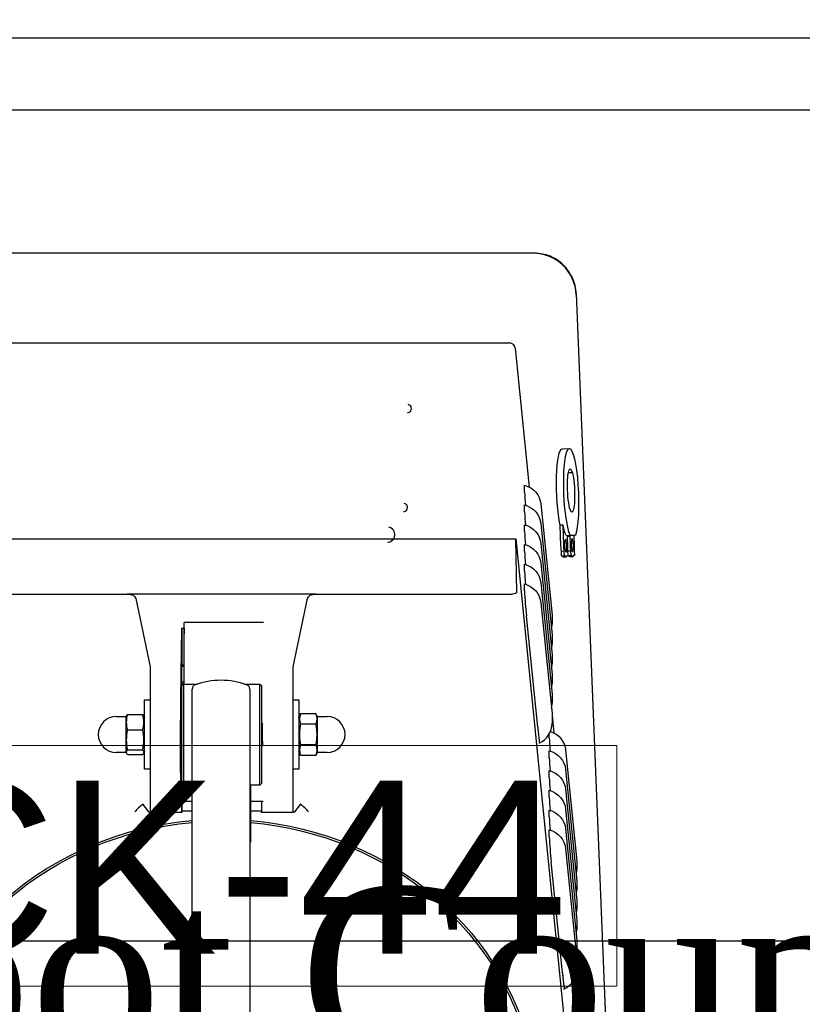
# Model space of a CAD drawing. Header units: millimetres. Extents: x 2985995 to 3127507, y -509231 to -458405.
# Tile 79 of 100: x 3055362 to 3055633, y -464043 to -463702. Entities that reach past the tile are written whole.
import ezdxf

# ---------------------------------------------------------------- set-up
doc = ezdxf.new("R2010")
doc.units = ezdxf.units.MM
doc.header["$LTSCALE"] = 1000
doc.header["$MEASUREMENT"] = 0
doc.header["$PDMODE"] = 3
doc.header["$PDSIZE"] = -1
doc.layers.get('0').update_dxf_attribs({"linetype": 'CONTINUOUS'})
doc.layers.get('Defpoints').update_dxf_attribs({"linetype": 'CONTINUOUS'})
for name, color, linetype in [('A-Wall Full', 201, 'CONTINUOUS'), ('Drainage', 252, 'CONTINUOUS'), ('ELECTRICAL', 7, 'CONTINUOUS'), ('Equipment', 5, 'CONTINUOUS'), ('Equipment Name', 7, 'CONTINUOUS')]:
    doc.layers.add(name, color=color, linetype=linetype)
doc.layers.add('Equip No.', color=1, linetype='CONTINUOUS', lineweight=15)
doc.styles.add('ARAIL', font='arial.ttf')
doc.styles.add('Arial', font='arial.ttf')
doc.styles.get("Standard").update_dxf_attribs({"font": 'arial.ttf'})
doc.styles.add('style12', font='BOOKOSI.TTF')
doc.dimstyles.new('TFS-Dim', dxfattribs={"dimtxt": 75, "dimasz": 20, "dimexe": 25, "dimexo": 25, "dimgap": 5, "dimtad": 0, "dimdec": 0, "dimzin": 0, "dimdsep": 46, "dimtxsty": 'Standard', "dimcen": 0.09, "dimclrd": 8, "dimclre": 8, "dimadec": 0, "dimazin": 0, "dimtfac": 1, "dimtdec": 0, "dimtofl": 0, "dimtmove": 0, "dimatfit": 3, "dimldrblk": 'DOT', "dimfxl": 1, "dimtolj": 1, "dimtzin": 0, "dimlwd": -1, "dimlwe": -1, "dimarcsym": 0})

# ---------------------------------------------------------------- blocks, each defined once
blk = doc.blocks.new('*D721')
at = {"layer": 'Defpoints', "color": 0, "transparency": 16777216}
for p in [(3055059.65, -463701.84, 0), (3056859.74, -463708.12, 0), (3056859.74, -464020.77)]:
    blk.add_point(p, dxfattribs=at)
at = {"layer": 'ELECTRICAL', "color": 8, "transparency": 16777216}
for p, q in [((3055059.65, -463726.84), (3055059.65, -464045.77)), ((3056859.74, -463733.12), (3056859.74, -464045.77)), ((3055079.65, -464020.77), (3055764.46, -464020.77)), ((3056839.74, -464020.77), (3056154.93, -464020.77))]:
    blk.add_line(p, q, dxfattribs=at)
for points in [[(3055079.65, -464017.43), (3055079.65, -464024.1), (3055059.65, -464020.77)], [(3056839.74, -464017.43), (3056839.74, -464024.1), (3056859.74, -464020.77)]]:
    blk.add_solid(points, dxfattribs=at)
at = {"layer": 'ELECTRICAL', "color": 0, "transparency": 16777216, "insert": (3055959.7, -464020.77), "char_height": 75, "attachment_point": 5}
blk.add_mtext("\\A1;1800 [6']", dxfattribs=at)
blk = doc.blocks.new('_Dot')
at = {"color": 0, "linetype": 'ByBlock', "lineweight": -2}
blk.add_line((-0.5, 0), (-1, 0), dxfattribs=at)
at = {"color": 0, "linetype": 'ByBlock', "const_width": 0.5}
blk.add_lwpolyline([(-0.25, 0, 1), (0.25, 0, 1)], format="xyb", close=True, dxfattribs=at)
blk = doc.blocks.new('*D747')
at = {"layer": 'Defpoints', "color": 0, "transparency": 16777216}
for p in [(3055783.97, -463708.12), (3055964.97, -463708.12), (3055964.97, -464208.51, 0)]:
    blk.add_point(p, dxfattribs=at)
at = {"layer": 'Drainage', "color": 8, "transparency": 16777216}
for p, q in [((3055939.97, -463708.12), (3055758.97, -463708.12)), ((3055783.97, -464188.51), (3055783.97, -463728.12)), ((3055783.97, -463958.32), (3055477.69, -464149.74)), ((3055477.69, -464149.74), (3055477.69, -464159.74)), ((3055939.97, -464208.51), (3055758.97, -464208.51))]:
    blk.add_line(p, q, dxfattribs=at)
for points in [[(3055780.64, -463728.12), (3055787.3, -463728.12), (3055783.97, -463708.12)], [(3055780.64, -464188.51), (3055787.3, -464188.51), (3055783.97, -464208.51)]]:
    blk.add_solid(points, dxfattribs=at)
at = {"layer": 'Drainage', "color": 0, "transparency": 16777216, "insert": (3055477.69, -464394.55), "char_height": 75, "attachment_point": 5, "rotation": 90}
blk.add_mtext('\\A1;500 [1\'-8"]', dxfattribs=at)

msp = doc.modelspace()

# ---------------------------------------------------------------- linework, layer by layer
at = {"layer": 'A-Wall Full'}
msp.add_line((3052319.74129, -463708.12209, 0), (3056859.74129, -463708.12209, 0), dxfattribs=at)
at = {"layer": 'Equip No.', "elevation": 0}
msp.add_lwpolyline([(3055308.66502, -463953.11459), (3055568.43355, -463953.11459), (3055568.43355, -464036.5371), (3055308.66502, -464036.5371)], close=True, dxfattribs=at)
at = {"layer": 'Equipment'}
for p, q in [((3055539.87774, -463782.71008, 0.02452), (3055323.2914, -463782.71008, 0.02452)), ((3055554.34199, -463796.60506, 0.02452), (3055564.92752, -464058.03432, 0.02452)), ((3055331.90676, -463813.76914, 0.02452), (3055531.26238, -463813.76914, 0.02452)), ((3055533.25235, -463815.56908, 0.02452), (3055538.08755, -463863.6648, 0.02452)), ((3055549.52236, -463850.4288, 0.02452), (3055551.98706, -463850.329, 0.02452)), ((3055553.03601, -463858.69352, 0.02452), (3055551.62381, -463858.76318, 0.02452)), ((3055536.45653, -463865.40885, 0.02452), (3055536.45653, -463863.01471, 0.02452)), ((3055536.45653, -463872.24925, 0.02452), (3055536.45653, -463869.85511, 0.02452)), ((3055542.13187, -463869.51086, 0.02452), (3055546.00374, -463908.02428, 0.02452)), ((3055536.45653, -463879.08965, 0.02452), (3055536.45653, -463876.69551, 0.02452)), ((3055542.13187, -463876.35127, 0.02452), (3055546.00374, -463914.86468, 0.02452)), ((3055549.78963, -463876.85979, 0.02452), (3055548.80375, -463876.89971, 0.02452)), ((3055549.09019, -463883.97374, 0.02452), (3055548.80375, -463876.89971, 0.02452)), ((3055550.07607, -463883.93383, 0.02452), (3055549.78963, -463876.85979, 0.02452)), ((3055550.83192, -463880.40035, 0.02452), (3055552.31074, -463880.34047, 0.02452)), ((3055552.22971, -463880.84416, 0.02452), (3055551.2547, -463880.88364, 0.02452)), ((3055551.2547, -463880.88364, 0.02452), (3055551.37608, -463883.88119, 0.02452)), ((3055552.35108, -463883.84171, 0.02452), (3055552.22971, -463880.84416, 0.02452)), ((3055552.31074, -463880.34047, 0.02452), (3055554.09085, -463880.2684, 0.02452)), ((3055553.50949, -463880.29194, 0.02452), (3055553.65109, -463883.78907, 0.02452)), ((3055329.71683, -463881.6321, 0.02452), (3055533.45231, -463881.6321, 0.02452)), ((3055533.45231, -463881.6321, 0.02452), (3055551.29848, -464059.14779, 0.02452)), ((3055533.81184, -463900.08622, 0.02452), (3055533.45231, -463881.6321, 0.02452)), ((3055536.45653, -463885.93005, 0.02452), (3055536.45653, -463883.53591, 0.02452)), ((3055542.13187, -463883.19167, 0.02452), (3055546.00374, -463921.70509, 0.02452)), ((3055549.24136, -463885.83999, 0.02452), (3055550.22723, -463885.80007, 0.02452)), ((3055549.30871, -463887.50333, 0.02452), (3055549.24136, -463885.83999, 0.02452)), ((3055549.30871, -463887.50333, 0.02452), (3055550.29458, -463887.46341, 0.02452)), ((3055550.8879, -463887.90423, 0.02452), (3055549.90203, -463887.94415, 0.02452)), ((3055550.29458, -463887.46341, 0.02452), (3055550.22723, -463885.80007, 0.02452)), ((3055550.5651, -463887.45246, 0.02452), (3055550.29458, -463887.46341, 0.02452)), ((3055551.44364, -463887.41688, 0.02452), (3055551.17312, -463887.42784, 0.02452)), ((3055551.37629, -463885.75354, 0.02452), (3055551.44364, -463887.41688, 0.02452)), ((3055551.51637, -463885.74787, 0.02452), (3055552.50225, -463885.70795, 0.02452)), ((3055551.58372, -463887.41121, 0.02452), (3055551.51637, -463885.74787, 0.02452)), ((3055551.58372, -463887.41121, 0.02452), (3055552.5696, -463887.37129, 0.02452)), ((3055553.16292, -463887.81211, 0.02452), (3055552.17704, -463887.85203, 0.02452)), ((3055552.5696, -463887.37129, 0.02452), (3055552.50225, -463885.70795, 0.02452)), ((3055552.84012, -463887.36034, 0.02452), (3055552.5696, -463887.37129, 0.02452)), ((3055553.71866, -463887.32476, 0.02452), (3055553.44814, -463887.33572, 0.02452)), ((3055553.65131, -463885.66142, 0.02452), (3055553.71866, -463887.32476, 0.02452)), ((3055536.45653, -463892.77046, 0.02452), (3055536.45653, -463890.37632, 0.02452)), ((3055542.13187, -463890.03207, 0.02452), (3055546.00374, -463928.54549, 0.02452)), ((3055536.45653, -463899.61086, 0.02452), (3055536.45653, -463897.21672, 0.02452)), ((3055542.13187, -463896.87248, 0.02452), (3055546.00374, -463935.38589, 0.02452)), ((3055330.85158, -463900.72257, 0.02452), (3055398.89434, -463900.72257, 0.02452)), ((3055464.2748, -463900.72257, 0.02452), (3055398.89434, -463900.72257, 0.02452)), ((3055464.2748, -463900.72257, 0.02452), (3055532.31756, -463900.72257, 0.02452)), ((3055401.8982, -463902.21989, 0.02452), (3055406.85459, -463925.88232, 0.02452)), ((3055456.31457, -463925.88232, 0.02452), (3055461.27094, -463902.21989, 0.02452)), ((3055542.13187, -463903.71288, 0.02452), (3055546.00374, -463942.2263, 0.02452)), ((3055541.0259, -463946.77243, 0.02452), (3055537.15404, -463908.25902, 0.02452)), ((3055446.08457, -463910.51706, 0.02452), (3055418.58457, -463910.51706, 0.02452)), ((3055418.58457, -463926.25691, 0.02452), (3055418.58457, -463910.51706, 0.02452)), ((3055418.7465, -463914.49955, 0.02452), (3055418.58457, -463910.51706, 0.02452)), ((3055546.0392, -463908.73132, 0.02452), (3055546.0392, -463911.12546, 0.02452)), ((3055417.45589, -463936.79619, 0.02452), (3055417.83457, -463912.48704, 0.02452)), ((3055417.83457, -463912.48704, 0.02452), (3055418.58457, -463912.48704, 0.02452)), ((3055417.83457, -463912.48704, 0.02452), (3055417.83457, -463925.34852, 0.02452)), ((3055546.0392, -463915.57172, 0.02452), (3055546.0392, -463917.96586, 0.02452)), ((3055417.83457, -463932.36594, 0.02452), (3055417.83457, -463925.34852, 0.02452)), ((3055418.58457, -463925.34852, 0.02452), (3055417.83457, -463925.34852, 0.02452)), ((3055417.83457, -463925.64563, 0.02452), (3055418.58457, -463925.64563, 0.02452)), ((3055546.0392, -463922.41212, 0.02452), (3055546.0392, -463924.80626, 0.02452)), ((3055406.85459, -463925.88232, 0.02452), (3055406.85459, -463936.79619, 0.02452)), ((3055418.58457, -463931.86594, 0.02452), (3055418.58457, -463926.25691, 0.02452)), ((3055456.31457, -463936.79619, 0.02452), (3055456.31457, -463925.88232, 0.02452)), ((3055417.83457, -463932.36594, 0.02452), (3055418.33457, -463931.86594, 0.02452)), ((3055417.83457, -463966.36594, 0.02452), (3055417.83457, -463932.36594, 0.02452)), ((3055418.33457, -463931.86594, 0.02452), (3055418.33457, -463966.86594, 0.02452)), ((3055418.33457, -463931.86594, 0.02452), (3055423.21181, -463931.86594, 0.02452)), ((3055439.45733, -463931.86594, 0.02452), (3055444.83457, -463931.86594, 0.02452)), ((3055444.83457, -463966.86594, 0.02452), (3055444.83457, -463931.86594, 0.02452)), ((3055444.83457, -463931.86594, 0.02452), (3055445.33457, -463932.36594, 0.02452)), ((3055445.33457, -463932.36594, 0.02452), (3055445.33457, -463966.36594, 0.02452)), ((3055546.0392, -463929.25252, 0.02452), (3055546.0392, -463931.64667, 0.02452)), ((3055421.33457, -463934.09538, 0.02452), (3055421.33457, -463933.61778, 0.02452)), ((3055421.33457, -464062.7674, 0.02452), (3055421.33457, -463934.09538, 0.02452)), ((3055441.33457, -463933.61778, 0.02452), (3055441.33457, -463934.09538, 0.02452)), ((3055441.33457, -463934.09538, 0.02452), (3055441.33457, -464062.7674, 0.02452)), ((3055404.85459, -463961.36594, 0.02452), (3055404.85459, -463937.36594, 0.02452)), ((3055404.85459, -463937.36594, 0.02452), (3055406.85459, -463937.36594, 0.02452)), ((3055406.85459, -463936.79619, 0.02452), (3055406.85459, -463963.89227, 0.02452)), ((3055456.31457, -463963.89227, 0.02452), (3055456.31457, -463936.79619, 0.02452)), ((3055456.31457, -463937.36594, 0.02452), (3055458.31457, -463937.36594, 0.02452)), ((3055458.31457, -463937.36594, 0.02452), (3055458.31457, -463961.36594, 0.02452)), ((3055546.0392, -463936.09293, 0.02452), (3055546.0392, -463938.48707, 0.02452)), ((3055398.9455, -463942.4754, 0.02452), (3055404.26368, -463942.4754, 0.02452)), ((3055458.31457, -463943.60974, 0.02452), (3055458.90548, -463942.14719, 0.02452)), ((3055464.22366, -463942.14719, 0.02452), (3055458.90548, -463942.14719, 0.02452)), ((3055464.22366, -463942.14719, 0.02452), (3055464.61506, -463943.11594, 0.02452)), ((3055395.10459, -463943.11594, 0.02452), (3055398.5541, -463943.11594, 0.02452)), ((3055398.5541, -463943.11594, 0.02452), (3055398.62712, -463942.93521, 0.02452)), ((3055398.5541, -463955.61594, 0.02452), (3055398.5541, -463943.11594, 0.02452)), ((3055404.58487, -463942.94216, 0.02452), (3055404.85459, -463943.60974, 0.02452)), ((3055464.22366, -463945.75657, 0.02452), (3055458.90548, -463945.75657, 0.02452)), ((3055464.61506, -463943.11594, 0.02452), (3055464.61506, -463955.61594, 0.02452)), ((3055464.61506, -463943.11594, 0.02452), (3055468.06457, -463943.11594, 0.02452)), ((3055546.0363, -463942.73094, 0.02452), (3055546.64622, -463948.79779, 0.02452)), ((3055546.0392, -463942.93333, 0.02452), (3055546.0392, -463945.32747, 0.02452)), ((3055398.9455, -463947.7843, 0.02452), (3055404.26368, -463947.7843, 0.02452)), ((3055545.0152, -463950.54183, 0.02452), (3055545.0152, -463949.10244, 0.02452)), ((3055398.5541, -463955.61594, 0.02452), (3055395.10459, -463955.61594, 0.02452)), ((3055398.62712, -463955.79667, 0.02452), (3055398.5541, -463955.61594, 0.02452)), ((3055398.9455, -463954.67484, 0.02452), (3055404.26368, -463954.67484, 0.02452)), ((3055398.9455, -463956.25648, 0.02452), (3055404.26368, -463956.25648, 0.02452)), ((3055404.85459, -463955.12214, 0.02452), (3055404.58487, -463955.78972, 0.02452)), ((3055458.90548, -463956.58469, 0.02452), (3055458.31457, -463955.12214, 0.02452)), ((3055464.22366, -463952.97532, 0.02452), (3055458.90548, -463952.97532, 0.02452)), ((3055464.61506, -463955.61594, 0.02452), (3055464.22366, -463956.58469, 0.02452)), ((3055468.06457, -463955.61594, 0.02452), (3055464.61506, -463955.61594, 0.02452)), ((3055545.0152, -463957.38223, 0.02452), (3055545.0152, -463954.98809, 0.02452)), ((3055550.69054, -463954.64385, 0.02452), (3055554.56241, -463993.15727, 0.02452)), ((3055464.22366, -463956.58469, 0.02452), (3055458.90548, -463956.58469, 0.02452)), ((3055406.85459, -463961.36594, 0.02452), (3055404.85459, -463961.36594, 0.02452)), ((3055458.31457, -463961.36594, 0.02452), (3055456.31457, -463961.36594, 0.02452)), ((3055545.0152, -463964.22264, 0.02452), (3055545.0152, -463961.82849, 0.02452)), ((3055550.69054, -463961.48425, 0.02452), (3055554.56241, -463999.99767, 0.02452)), ((3055406.85459, -463963.89227, 0.02452), (3055406.85459, -463975.52812, 0.02452)), ((3055417.74738, -463975.52812, 0.02452), (3055417.41147, -463963.89227, 0.02452)), ((3055417.83457, -463966.36594, 0.02452), (3055417.83457, -463970.92361, 0.02452)), ((3055418.33457, -463966.86594, 0.02452), (3055417.83457, -463966.36594, 0.02452)), ((3055417.83457, -463966.52226, 0.02452), (3055417.99088, -463966.52226, 0.02452)), ((3055445.33457, -463966.36594, 0.02452), (3055444.83457, -463966.86594, 0.02452)), ((3055456.31457, -463975.52812, 0.02452), (3055456.31457, -463963.89227, 0.02452)), ((3055421.33457, -463966.86594, 0.02452), (3055418.33457, -463966.86594, 0.02452)), ((3055418.58457, -463971.59708, 0.02452), (3055418.58457, -463966.86594, 0.02452)), ((3055444.83457, -463966.86594, 0.02452), (3055441.33457, -463966.86594, 0.02452)), ((3055441.58457, -463966.86594, 0.02452), (3055441.58457, -463974.29764, 0.02452)), ((3055545.0152, -463971.06304, 0.02452), (3055545.0152, -463968.6689, 0.02452)), ((3055550.69054, -463968.32465, 0.02452), (3055554.56241, -464006.83807, 0.02452)), ((3055417.83457, -463970.92361, 0.02452), (3055417.83457, -463975.9353, 0.02452)), ((3055417.83457, -463970.92361, 0.02452), (3055418.58457, -463970.92361, 0.02452)), ((3055418.58457, -463971.59708, 0.02452), (3055418.6073, -463971.9391, 0.02452)), ((3055421.33457, -463972.54217, 0.02452), (3055418.68503, -463972.54217, 0.02452)), ((3055445.98411, -463972.54217, 0.02452), (3055441.58457, -463972.54217, 0.02452)), ((3055445.33457, -463972.54217, 0.02452), (3055445.33457, -463975.9353, 0.02452)), ((3055406.37559, -463976.10533, 0.02452), (3055404.41207, -463973.55533, 0.02452)), ((3055417.79614, -463976.31757, 0.02452), (3055406.68927, -463976.31757, 0.02452)), ((3055406.85459, -463975.52812, 0.02452), (3055406.85459, -463976.24928, 0.02452)), ((3055417.83457, -463975.9353, 0.02452), (3055417.82343, -463976.10533, 0.02452)), ((3055421.33457, -463975.9353, 0.02452), (3055417.83457, -463975.9353, 0.02452)), ((3055441.58457, -463974.29764, 0.02452), (3055441.58457, -463976.55479, 0.02452)), ((3055445.33457, -463975.9353, 0.02452), (3055441.58457, -463975.9353, 0.02452)), ((3055441.58457, -463976.55479, 0.02452), (3055441.58457, -463986.21129, 0.02452)), ((3055445.34571, -463976.10533, 0.02452), (3055445.33457, -463975.9353, 0.02452)), ((3055456.47989, -463976.31757, 0.02452), (3055445.373, -463976.31757, 0.02452)), ((3055456.31457, -463976.24928, 0.02452), (3055456.31457, -463975.52812, 0.02452)), ((3055458.75708, -463973.55533, 0.02452), (3055456.79356, -463976.10533, 0.02452)), ((3055545.0152, -463977.90344, 0.02452), (3055545.0152, -463975.5093, 0.02452)), ((3055550.69054, -463975.16506, 0.02452), (3055554.56241, -464013.67847, 0.02452)), ((3055545.0152, -463984.74384, 0.02452), (3055545.0152, -463982.3497, 0.02452)), ((3055550.69054, -463982.00546, 0.02452), (3055554.56241, -464020.51888, 0.02452)), ((3055441.58457, -463986.58606, 0.02452), (3055441.33457, -463986.58606, 0.02452)), ((3055441.58457, -463986.21129, 0.02452), (3055441.58457, -463986.58606, 0.02452)), ((3055550.69054, -463988.84586, 0.02452), (3055554.56241, -464027.35928, 0.02452)), ((3055549.58457, -464031.90542, 0.02452), (3055545.7127, -463993.392, 0.02452)), ((3055554.59787, -463993.8643, 0.02452), (3055554.59787, -463996.25844, 0.02452)), ((3055554.59787, -464000.7047, 0.02452), (3055554.59787, -464003.09884, 0.02452)), ((3055554.59787, -464007.54511, 0.02452), (3055554.59787, -464009.93925, 0.02452)), ((3055554.59787, -464014.38551, 0.02452), (3055554.59787, -464016.77965, 0.02452)), ((3055554.59787, -464021.22591, 0.02452), (3055554.59787, -464023.62005, 0.02452)), ((3055554.59787, -464028.06631, 0.02452), (3055554.59787, -464030.46045, 0.02452)), ((3055554.20098, -464032.80066, 0.02452), (3055553.84862, -464054.74178, 0.02452))]:
    msp.add_line(p, q, dxfattribs=at)
at = {"layer": 'Equipment', "elevation": 0}
msp.add_lwpolyline([(3054434.87326, -464333.3953), (3055734.79773, -464333.3953), (3055734.79773, -463733.12209), (3054434.87326, -463733.12209)], close=True, dxfattribs=at)
at = {"layer": 'Equipment'}
for centre, radius, start, end in [((3055539.37445, -463797.71008, 0.02452), 15, 2.3186964, 90), ((3055531.26238, -463815.76914, 0.02452), 2, 5.7408235, 90), ((3055662.96645, -463859.5576, 0.02452), 126.64515, 182.648116, 184.7095653), ((3055662.96645, -463866.398, 0.02452), 126.64515, 182.648116, 184.7095653), ((3055662.96645, -463873.23841, 0.02452), 126.64515, 182.648116, 184.7095653), ((3055662.96645, -463880.07881, 0.02452), 126.64515, 182.648116, 184.7095653), ((3055662.96645, -463886.91921, 0.02452), 126.64515, 182.648116, 184.7095653), ((3055662.96645, -463893.75962, 0.02452), 126.64515, 182.648116, 186.5741181), ((3055538.26579, -463911.12775, 0.02452), 7.75399, 346.4115306, 359.5373574), ((3055538.26579, -463917.96815, 0.02452), 7.75399, 346.4115306, 359.5373574), ((3055538.26579, -463924.80855, 0.02452), 7.75399, 346.4115306, 359.5373574), ((3055422.91653, -463933.63833, 0.02452), 1.5821, 104.2793887, 179.2558151), ((3055431.33457, -463956.56454, 0.02452), 26, 90, 110.0865523), ((3055431.33457, -463956.56454, 0.02452), 26, 69.9134477, 90), ((3055439.77524, -463933.60243, 0.02452), 1.54248, 359.9578475, 77.9376524), ((3055538.26579, -463931.64896, 0.02452), 7.75399, 346.4115306, 359.5373574), ((3055538.26579, -463938.48936, 0.02452), 7.75399, 346.0835617, 359.5373574), ((3055407.85827, -463945.12985, 0.02452), 9.29966, 163.4151256, 196.5848744), ((3055395.35091, -463945.12985, 0.02452), 9.29966, 343.4151256, 16.5848744), ((3055462.93159, -463943.95188, 0.02452), 4.41208, 155.8558858, 204.1441142), ((3055460.19755, -463943.95188, 0.02452), 4.41208, 335.8558858, 24.1441142), ((3055395.10459, -463949.36594, 0.02452), 6.25, 90, 270), ((3055468.06457, -463949.36594, 0.02452), 6.25, 0, 90), ((3055538.26579, -463945.32976, 0.02452), 7.75399, 295.1571475, 359.5373574), ((3055414.07915, -463951.22957, 0.02452), 15.52087, 167.1748446, 192.8251554), ((3055389.13003, -463951.22957, 0.02452), 15.52087, 347.1748446, 12.8251554), ((3055468.06457, -463949.36594, 0.02452), 6.25, 270, 0), ((3055671.52511, -463944.69058, 0.02452), 126.64515, 182.648116, 184.7095653), ((3055462.93159, -463954.78, 0.02452), 4.41208, 155.8558858, 204.1441142), ((3055460.19755, -463954.78, 0.02452), 4.41208, 335.8558858, 24.1441142), ((3055671.52511, -463951.53099, 0.02452), 126.64515, 182.648116, 184.7095653), ((3055671.52511, -463958.37139, 0.02452), 126.64515, 182.648116, 184.7095653), ((3055671.52511, -463965.21179, 0.02452), 126.64515, 182.648116, 184.7095653), ((3055411.87268, -463984.55333, 0.02452), 13.34357, 124.2342085, 140.9852865), ((3055451.29648, -463984.55333, 0.02452), 13.34356, 39.0147144, 55.7658037), ((3055671.52511, -463972.0522, 0.02452), 126.64515, 182.648116, 184.7095653), ((3055671.52511, -463978.8926, 0.02452), 126.64515, 182.648116, 186.5741181), ((3055546.82446, -463996.26073, 0.02452), 7.75399, 346.4115306, 359.5373574), ((3055546.82446, -464003.10113, 0.02452), 7.75399, 346.4115306, 359.5373574), ((3055546.82446, -464009.94154, 0.02452), 7.75399, 346.4115306, 359.5373574), ((3055546.82446, -464016.78194, 0.02452), 7.75399, 346.4115306, 359.5373574), ((3055546.82446, -464023.62234, 0.02452), 7.75399, 346.4115306, 359.5373574), ((3055546.82446, -464030.46274, 0.02452), 7.75399, 295.1571475, 359.5373574)]:
    msp.add_arc(centre, radius, start, end, dxfattribs=at)
at = {"layer": 'Equipment', "extrusion": (0, 0, -1)}
for centre, major_axis, ratio, start_param, end_param in [((3055531.26238, -463815.76914, 0.02452), (-1.98997, -0.20006), 0.340504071, 3.141592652, 3.175811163), ((3055495.95512, -463836.49617, 0.02452), (0.06671, 1.49852), 0.812688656, -0.000000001, 3.141592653), ((3055550.14946, -463865.9161, 0.02452), (-0.6271, 15.48731), 0.162634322, 3.930632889, 6.283185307), ((3055552.61416, -463865.81631, 0.02452), (-0.6271, 15.48731), 0.162634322, 3.502763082, 9.063607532), ((3055552.5737, -463864.81713, 0.02452), (-0.30343, 7.49386), 0.162634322, -0.595886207, 0.620963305), ((3055552.5737, -463864.81713, 0.02452), (-0.30343, 7.49386), 0.162634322, 0.620963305, 5.6872991), ((3055534.16733, -463870.2179, 0.02452), (-8, 0), 0.939692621, 1.861002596, 3.047402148), ((3055494.58589, -463870.76865, 0.02452), (0.06671, 1.49852), 0.812688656, -0.000000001, 3.141592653), ((3055534.16733, -463877.0583, 0.02452), (-8, 0), 0.939692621, 1.861002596, 3.047402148), ((3055489.18909, -463880.1692, 0.02452), (0.12231, 2.74728), 0.812688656, 0, 3.141592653), ((3055534.16733, -463883.89871, 0.02452), (-8, 0), 0.939692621, 1.861002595, 3.047402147), ((3055551.13534, -463865.87619, 0.02452), (-0.6271, 15.48731), 0.162634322, 3.502763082, 3.930632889), ((3055534.16733, -463890.73911, 0.02452), (-8, 0), 0.939692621, 1.861002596, 3.047402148), ((3055549.74019, -463883.94743, 0.02452), (-0.16183, 3.99672), 0.162634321, 4.225694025, 4.71238898), ((3055550.72607, -463883.90751, 0.02452), (-0.16183, 3.99672), 0.162634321, 4.225694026, 4.71238898), ((3055550.72607, -463883.90751, 0.02452), (-0.16183, 3.99672), 0.162634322, 1.570796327, 2.057491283), ((3055552.01521, -463883.85531, 0.02452), (-0.16183, 3.99672), 0.162634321, 4.225694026, 4.582972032), ((3055553.00109, -463883.81539, 0.02452), (-0.16183, 3.99672), 0.162634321, 4.225694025, 4.71238898), ((3055553.00109, -463883.81539, 0.02452), (-0.16183, 3.99672), 0.162634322, 1.570796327, 2.057491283), ((3055549.74019, -463883.94743, 0.02452), (-0.16183, 3.99672), 0.162634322, 3.141592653, 3.628287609), ((3055550.72607, -463883.90751, 0.02452), (-0.16183, 3.99672), 0.162634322, 2.654897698, 3.628287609), ((3055552.01521, -463883.85531, 0.02452), (-0.16183, 3.99672), 0.162634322, 3.141592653, 3.628287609), ((3055553.00109, -463883.81539, 0.02452), (-0.16183, 3.99672), 0.162634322, 2.654897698, 3.628287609), ((3055534.16733, -463897.57951, 0.02452), (-8, 0), 0.939692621, 1.861002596, 3.047402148), ((3055534.16733, -463904.41991, 0.02452), (-8, 0), 0.939692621, 1.861002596, 3.047402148), ((3055398.917, -463902.40321, 0.02452), (-3.00165, 0.01848), 0.559870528, 1.559802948, 3.021302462), ((3055464.25214, -463902.40321, 0.02452), (-3.00165, -0.01848), 0.559870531, 0.120289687, 1.581789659), ((3055532.30516, -463900.08622, 0.02452), (-1.50673, 0.00637), 0.42231732, 3.131578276, 4.702374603), ((3055538.0392, -463908.73132, 0.02452), (-8, 0), 0.93969262, 3.047402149, 3.141592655), ((3055538.0392, -463915.57172, 0.02452), (-8, 0), 0.939692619, 3.047402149, 3.141592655), ((3055538.0392, -463922.41212, 0.02452), (-8, 0), 0.93969262, 3.047402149, 3.141592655), ((3055538.0392, -463929.25252, 0.02452), (-8, 0), 0.939692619, 3.047402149, 3.141592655), ((3055416.20512, -463928.94696, 0.02452), (-3, 0), 0.939692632, 4.091553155, 4.138203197), ((3055416.20512, -463929.631, 0.02452), (-3, 0), 0.939692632, 4.091553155, 4.138203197), ((3055429.58456, -463946.52676, 0.02452), (-20, 0), 0.939692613, 0.949960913, 0.988432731), ((3055429.58456, -463947.2108, 0.02452), (-20, 0), 0.939692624, 0.949960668, 0.988432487), ((3055538.0392, -463936.09293, 0.02452), (-8, 0), 0.939692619, 3.047402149, 3.141592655), ((3055417.48549, -463949.36594, 0.02452), (-0.04477, -15), 0.0082005, 0.251950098, 2.564349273), ((3055538.0392, -463942.93333, 0.02452), (-8, 0), 0.939692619, 3.047402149, 3.141592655), ((3055417.48549, -463949.36594, 0.02452), (0.01194, 4), 0.0082005, 3.141592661, 9.424777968), ((3055445.68364, -463949.36594, 0.02452), (0.01194, -4), 0.0082005, 3.141592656, 9.424777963), ((3055542.726, -463955.35088, 0.02452), (-8, 0), 0.939692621, 1.917110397, 3.047402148), ((3055542.726, -463962.19129, 0.02452), (-8, 0), 0.939692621, 1.861002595, 3.047402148), ((3055542.726, -463969.03169, 0.02452), (-8, 0), 0.939692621, 1.861002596, 3.047402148), ((3055418.6073, -463962.54217, 0.02452), (-0.07777, 10), 0.021355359, 2.018089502, 3.490824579), ((3055542.726, -463975.87209, 0.02452), (-8, 0), 0.939692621, 1.861002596, 3.047402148), ((3055404.63433, -463977.52137, 0.02452), (-0.27476, 3.99992), 0.091619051, 0.017138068, 0.136690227), ((3055404.98648, -463951.31757, 0.02452), (-1.71724, 24.9995), 0.091619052, 3.073955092, 3.27828288), ((3055417.87076, -463951.31757, 0.02452), (-0.07462, -25), 0.0082005, -0.130421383, 0.251950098), ((3055445.29838, -463951.31757, 0.02452), (-0.07462, 25), 0.0082005, 2.889642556, 3.272014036), ((3055458.18268, -463951.31757, 0.02452), (-1.71723, -24.9995), 0.091618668, -0.136690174, 0.067637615), ((3055458.53482, -463977.52137, 0.02452), (-0.27476, -3.99992), 0.091618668, 3.00490248, 3.124454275), ((3055542.726, -463982.71249, 0.02452), (-8, 0), 0.939692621, 1.861002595, 3.047402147), ((3055431.58457, -464082.04849, 0.02452), (-110, 0), 0.939692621, 0.173716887, 1.477479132), ((3055431.58457, -464082.04849, 0.02452), (-109.25, 0), 0.939692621, 0.180372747, 1.476836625), ((3055431.58457, -464082.04849, 0.02452), (-110, 0), 0.939692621, 1.661831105, 2.967875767), ((3055431.58457, -464082.04849, 0.02452), (-109.25, 0), 0.939692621, 1.662457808, 2.961219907), ((3055542.726, -463989.5529, 0.02452), (-8, 0), 0.939692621, 1.861002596, 3.047402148), ((3055546.59787, -463993.8643, 0.02452), (-8, 0), 0.93969262, 3.047402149, 3.141592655), ((3055546.59787, -464000.7047, 0.02452), (-8, 0), 0.939692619, 3.047402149, 3.141592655), ((3055546.59787, -464007.54511, 0.02452), (-8, 0), 0.939692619, 3.047402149, 3.141592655), ((3055546.59787, -464014.38551, 0.02452), (-8, 0), 0.939692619, 3.047402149, 3.141592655), ((3055546.59787, -464021.22591, 0.02452), (-8, 0), 0.939692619, 3.047402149, 3.141592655), ((3055546.59787, -464028.06631, 0.02452), (-8, 0), 0.939692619, 3.047402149, 3.141592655)]:
    msp.add_ellipse(centre, major_axis=major_axis, ratio=ratio, start_param=start_param, end_param=end_param, dxfattribs=at)
for centre in [(3055550.72607, -463883.90751, 0.02452), (3055553.00109, -463883.81539, 0.02452)]:
    msp.add_ellipse(centre, major_axis=(0.09103, -2.24816), ratio=0.162634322, dxfattribs=at)
at = {"layer": 'Equipment'}
for points, knots in [([(3055554.34199, -463796.60506, 0.02452), (3055554.26668, -463794.74508, 0.02452), (3055553.83189, -463792.93667, 0.02452), (3055552.68782, -463790.41128, 0.02452), (3055552.23102, -463789.61507, 0.02452), (3055551.16929, -463788.11217, 0.02452), (3055550.55787, -463787.40111, 0.02452), (3055548.56842, -463785.48868, 0.02452), (3055546.98666, -463784.46123, 0.02452), (3055543.58615, -463783.07939, 0.02452), (3055541.73915, -463782.71008, 0.02452), (3055539.87774, -463782.71008, 0.02452)], [0, 0, 0, 0, 0.25, 0.25, 0.375, 0.375, 0.5, 0.5, 0.75, 0.75, 1, 1, 1, 1]), ([(3055398.61839, -463942.95695, 0.02452), (3055398.62988, -463942.92859, 0.02452), (3055398.64289, -463942.90022, 0.02452), (3055398.72492, -463942.73944, 0.02452), (3055398.82438, -463942.60677, 0.02452), (3055398.9455, -463942.4754, 0.02452)], [0.6964104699, 0.6964104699, 0.6964104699, 0.6964104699, 0.75, 0.75, 1, 1, 1, 1]), ([(3055404.26368, -463942.4754, 0.02452), (3055404.38451, -463942.60645, 0.02452), (3055404.48292, -463942.73767, 0.02452), (3055404.56564, -463942.89875, 0.02452), (3055404.57926, -463942.9284, 0.02452), (3055404.59125, -463942.95807, 0.02452)], [0, 0, 0, 0, 0.25, 0.25, 0.3063882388, 0.3063882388, 0.3063882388, 0.3063882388]), ([(3055458.90548, -463945.75657, 0.02452), (3055458.78507, -463946.35259, 0.02452), (3055458.68575, -463946.9564, 0.02452), (3055458.55067, -463948.16004, 0.02452), (3055458.51479, -463948.76208, 0.02452), (3055458.51467, -463949.96663, 0.02452), (3055458.55043, -463950.56916, 0.02452), (3055458.6856, -463951.77464, 0.02452), (3055458.78501, -463952.37897, 0.02452), (3055458.90548, -463952.97532, 0.02452)], [0, 0, 0, 0, 0.25, 0.25, 0.5, 0.5, 0.75, 0.75, 1, 1, 1, 1]), ([(3055464.22366, -463952.97532, 0.02452), (3055464.34413, -463952.37897, 0.02452), (3055464.44354, -463951.77464, 0.02452), (3055464.57871, -463950.56916, 0.02452), (3055464.61447, -463949.96663, 0.02452), (3055464.61434, -463948.76208, 0.02452), (3055464.57847, -463948.16004, 0.02452), (3055464.44339, -463946.9564, 0.02452), (3055464.34407, -463946.35259, 0.02452), (3055464.22366, -463945.75657, 0.02452)], [0, 0, 0, 0, 0.25, 0.25, 0.5, 0.5, 0.75, 0.75, 1, 1, 1, 1]), ([(3055541.0259, -463946.77243, 0.02452), (3055541.06568, -463947.16807, 0.02452), (3055541.10546, -463947.56443, 0.02452), (3055541.18493, -463948.34907, 0.02452), (3055541.2246, -463948.73675, 0.02452), (3055541.30364, -463949.48805, 0.02452), (3055541.34311, -463949.85232, 0.02452), (3055541.39993, -463950.35418, 0.02452), (3055541.41855, -463950.5148, 0.02452), (3055541.45507, -463950.82134, 0.02452), (3055541.47307, -463950.96809, 0.02452), (3055541.52513, -463951.37776, 0.02452), (3055541.55683, -463951.60741, 0.02452), (3055541.6139, -463951.97575, 0.02452), (3055541.63937, -463952.11391, 0.02452), (3055541.67006, -463952.2344, 0.02452), (3055541.67915, -463952.26089, 0.02452), (3055541.69172, -463952.28067, 0.02452), (3055541.69598, -463952.28308, 0.02452), (3055541.69979, -463952.28052, 0.02452)], [0, 0, 0, 0, 0.125, 0.125, 0.25, 0.25, 0.375, 0.375, 0.4375, 0.4375, 0.5, 0.5, 0.625, 0.625, 0.75, 0.75, 0.8125, 0.8125, 0.8491989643, 0.8491989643, 0.8491989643, 0.8491989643]), ([(3055398.9455, -463954.67484, 0.02452), (3055398.82467, -463954.80589, 0.02452), (3055398.72626, -463954.93711, 0.02452), (3055398.59128, -463955.19997, 0.02452), (3055398.55513, -463955.33163, 0.02452), (3055398.55438, -463955.59547, 0.02452), (3055398.58981, -463955.72764, 0.02452), (3055398.72492, -463955.99245, 0.02452), (3055398.82438, -463956.12511, 0.02452), (3055398.9455, -463956.25648, 0.02452)], [0, 0, 0, 0, 0.25, 0.25, 0.5, 0.5, 0.75, 0.75, 1, 1, 1, 1]), ([(3055404.26368, -463956.25648, 0.02452), (3055404.38451, -463956.12543, 0.02452), (3055404.48292, -463955.99422, 0.02452), (3055404.6179, -463955.73135, 0.02452), (3055404.65405, -463955.59969, 0.02452), (3055404.6548, -463955.33586, 0.02452), (3055404.61937, -463955.20368, 0.02452), (3055404.48426, -463954.93887, 0.02452), (3055404.3848, -463954.80621, 0.02452), (3055404.26368, -463954.67484, 0.02452)], [0, 0, 0, 0, 0.25, 0.25, 0.5, 0.5, 0.75, 0.75, 1, 1, 1, 1]), ([(3055549.58457, -464031.90542, 0.02452), (3055549.62434, -464032.30105, 0.02452), (3055549.66413, -464032.69741, 0.02452), (3055549.74359, -464033.48205, 0.02452), (3055549.78327, -464033.86973, 0.02452), (3055549.86231, -464034.62104, 0.02452), (3055549.90178, -464034.98531, 0.02452), (3055549.9586, -464035.48717, 0.02452), (3055549.97722, -464035.64778, 0.02452), (3055550.01373, -464035.95432, 0.02452), (3055550.03174, -464036.10107, 0.02452), (3055550.0838, -464036.51074, 0.02452), (3055550.11549, -464036.74039, 0.02452), (3055550.17256, -464037.10873, 0.02452), (3055550.19804, -464037.24689, 0.02452), (3055550.22873, -464037.36738, 0.02452), (3055550.23782, -464037.39388, 0.02452), (3055550.25039, -464037.41366, 0.02452), (3055550.25465, -464037.41606, 0.02452), (3055550.25846, -464037.4135, 0.02452)], [0, 0, 0, 0, 0.125, 0.125, 0.25, 0.25, 0.375, 0.375, 0.4375, 0.4375, 0.5, 0.5, 0.625, 0.625, 0.75, 0.75, 0.8125, 0.8125, 0.8491989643, 0.8491989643, 0.8491989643, 0.8491989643])]:
    msp.add_open_spline(points, degree=3, knots=knots, dxfattribs=at)

# ---------------------------------------------------------------- texts
at = {"layer": 'ELECTRICAL', "color": 7, "insert": (3054789.97591, -464021.20034, 0), "char_height": 60, "width": 730.3069108, "attachment_point": 1, "style": 'ARAIL'}
msp.add_mtext('{\\fCambria|b0|i0|c0|p18;2Nos.5/15Amp.\\PSwitch Socket @1100mm Ht.FFL.}', dxfattribs=at)
at = {"layer": 'Equip No.', "color": 7, "insert": (3055062.91623, -463965.27586, 1117.38829), "char_height": 60, "attachment_point": 1, "style": 'Arial'}
msp.add_mtext_dynamic_manual_height_columns('\\pxqc;CK-44', width=739.3571968, gutter_width=15, heights=[46.53479], dxfattribs=at)
at = {"layer": 'Equipment Name', "color": 0, "insert": (3055214.32311, -464002.16832, 0.12379), "char_height": 60, "width": 685.0221631, "attachment_point": 1, "style": 'style12'}
msp.add_mtext('Robot Coupe CL-50\\PTable Top', dxfattribs=at)

# ---------------------------------------------------------------- dimensions: what is measured, and where the dimension line sits
at = {"layer": 'Drainage'}
dim = msp.add_linear_dim(base=(3055783.9706, -463708.12209, 0), p1=(3055964.97176, -464208.51225, 0), p2=(3055964.97176, -463708.12209, 0), angle=90, dimstyle='TFS-Dim', override={"dimtmove": 1}, dxfattribs=at)
dim.commit()
dim.dimension.update_dxf_attribs({"geometry": '*D747', "text_midpoint": (3055477.68813, -464164.739, 0), "dimtype": 161})
at = {"layer": 'ELECTRICAL'}
dim = msp.add_linear_dim(base=(3056859.74129, -464020.76735), p1=(3055059.64897, -463701.84179, 0), p2=(3056859.74129, -463708.12209, 0), dimstyle='TFS-Dim', dxfattribs=at)
dim.commit()
dim.dimension.update_dxf_attribs({"geometry": '*D721', "text_midpoint": (3055959.69513, -464020.76735)})

doc.saveas('drawing.dxf')
